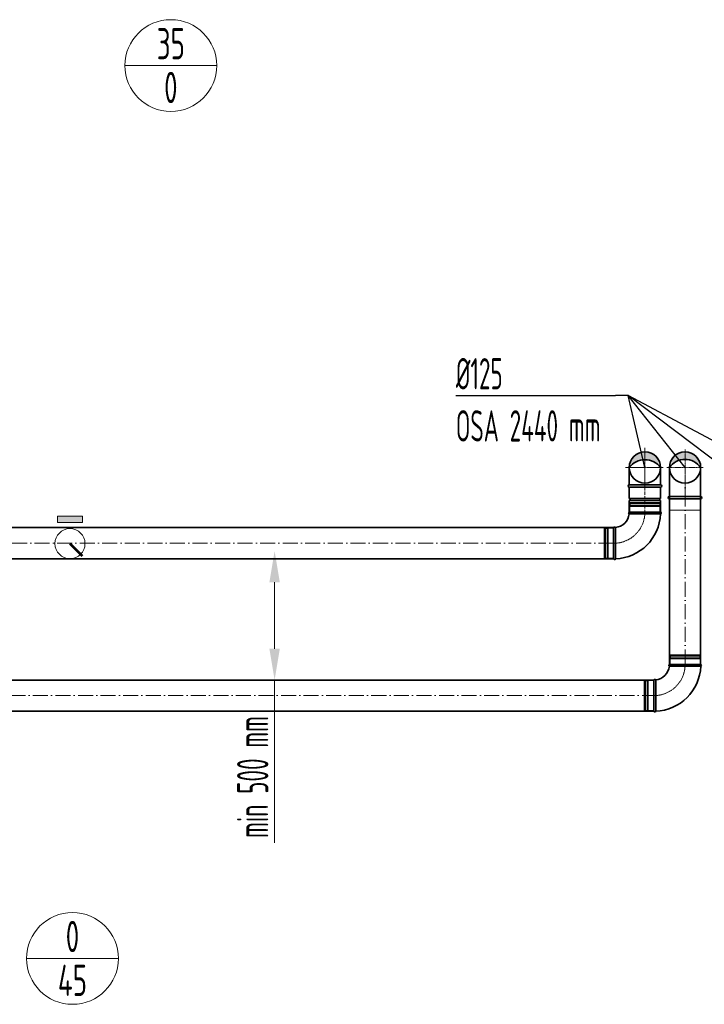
# Model space of a CAD drawing. Header units: millimetres. Extents: x 7400 to 85045, y 24168 to 123018.
# Tile 15 of 79: x 52384 to 55118, y 26367 to 30302. Entities that reach past the tile are written whole.
import ezdxf
from ezdxf.enums import TextEntityAlignment as Align

# ---------------------------------------------------------------- set-up
doc = ezdxf.new("R2010")
doc.units = ezdxf.units.MM
for name, pattern in [('ACAD_ISO02W100', [15, 12, -3]), ('ACAD_ISO10W100', [18, 12, -3, 0, -3]), ('phl_thick', [0])]:
    doc.linetypes.add(name, pattern=pattern)
for name, color, linetype, lineweight in [('UT_KOTY - DIMENZE', 7, 'Continuous', 5), ('VZT_01 SUP (PŘÍVOD) - OBRYS', 5, 'Continuous', 35), ('VZT_02 SUP (PŘÍVOD) - OSA', 5, 'ACAD_ISO10W100', 5), ('VZT_05 ETA (ODVOD) - OBRYS', 6, 'Continuous', 35), ('VZT_06 ETA (ODVOD) - OSA', 6, 'ACAD_ISO10W100', 5), ('VZT_52 POPIS - DISTRIBUCE', 7, 'Continuous', 5), ('VZT_60_KOTY - DIMENZE', 7, 'Continuous', 5), ('VZT_KOTY - DIMENZE', 7, 'Continuous', 5), ('VZT_POPIS - OBECNE', 7, 'Continuous', 5)]:
    doc.layers.add(name, color=color, linetype=linetype, lineweight=lineweight)
doc.layers.add('VZT_03 SUP (PŘÍVOD) - NETISK', color=8, linetype='ACAD_ISO02W100', lineweight=5, plot=False)
doc.layers.add('VZT_07 ETA (ODVOD) - NETISK', color=8, linetype='ACAD_ISO02W100', lineweight=5, plot=False)
doc.styles.add('EVORA_125', font='isocp.shx', dxfattribs={"width": 0.6, "height": 125})
doc.styles.add('ISOCP 2.5', font='isocp.shx', dxfattribs={"width": 0.6, "height": 2.5})
doc.styles.add('JS', font='isocp.shx', dxfattribs={"width": 0.6, "height": 125})

msp = doc.modelspace()

# ---------------------------------------------------------------- hatches: boundary and pattern name
at = {"layer": 'VZT_01 SUP (PŘÍVOD) - OBRYS'}
h = msp.add_hatch(color=256, dxfattribs=at)
h.dxf.hatch_style = 1
h.paths.add_polyline_path([(54818.2, 28512.5, -0.233094), (54880.4, 28543.5), (54880.3, 28575, 0.412533)])
h.paths.add_polyline_path([(54880.7, 28575, 0.001435), (54880.3, 28575), (54880.4, 28543.5, -0.235167), (54943.2, 28512.5, 0.414214)])
at = {"layer": 'VZT_05 ETA (ODVOD) - OBRYS'}
h = msp.add_hatch(color=256, dxfattribs=at)
h.dxf.hatch_style = 1
h.paths.add_polyline_path([(54978.2, 28512.5, -0.242708), (55040.7, 28544.8), (55040.7, 28575, 0.414214)])
h.paths.add_polyline_path([(55040.7, 28575), (55040.7, 28544.8, -0.242708), (55103.2, 28512.5, 0.414214)])
at = {"layer": 'VZT_POPIS - OBECNE'}
h = msp.add_hatch(color=256, dxfattribs=at)
h.dxf.hatch_style = 1
h.paths.add_polyline_path([(52634.6, 28318), (52534.6, 28318), (52534.6, 28293), (52634.6, 28293)])

# ---------------------------------------------------------------- linework, layer by layer
msp.add_circle((54880.7, 28512.5), 62.5)
at = {"layer": 'UT_KOTY - DIMENZE'}
for p, q in [((53401.9, 28053.7), (53401.9, 27788)), ((53401.9, 27663), (53401.9, 27012.8))]:
    msp.add_line(p, q, dxfattribs=at)
for points in [[(53381.1, 28053.7), (53422.7, 28053.7), (53401.9, 28178.7)], [(53381.1, 27788), (53422.7, 27788), (53401.9, 27663)]]:
    msp.add_solid(points, dxfattribs=at)
at = {"layer": 'VZT_01 SUP (PŘÍVOD) - OBRYS'}
for p, q in [((54943.2, 28433.5), (54818.2, 28433.5)), ((54818.2, 28433.5), (54818.2, 28388)), ((54943.2, 28433.5), (54943.2, 28388)), ((54943.2, 28388), (54818.2, 28388)), ((54943.2, 28380), (54818.2, 28380)), ((54818.2, 28380), (54818.2, 28334.5)), ((54943.2, 28380), (54943.2, 28334.5)), ((54818.2, 28334.5), (54943.2, 28334.5)), ((54943.2, 28334.5), (54818.2, 28334.5)), ((54755.7, 28147), (54755.7, 28272))]:
    msp.add_line(p, q, dxfattribs=at)
for points in [[(54818.2, 28442.5), (54818.2, 28512.5)], [(54943.2, 28442.5), (54943.2, 28512.5)], [(54943.2, 28442.5), (54818.2, 28442.5)], [(54943.2, 28433.5), (54818.2, 28433.5)], [(52258, 28272), (54755.7, 28272)], [(52258, 28147), (54755.7, 28147)]]:
    msp.add_lwpolyline(points, dxfattribs=at)
msp.add_circle((54880.7, 28512.5), 62.5, dxfattribs=at)
msp.add_circle((54880.7, 28512.5), 62.5, dxfattribs=at)
for centre, radius, start, end in [((54880.7, 28512.5), 62.5, 0, 180), ((54880.7, 28464.9), 78.6, 37.2907, 142.7093), ((54880.7, 28512.5), 62.5, 180, 0), ((54818.2, 28438), 4.5, 90, 270), ((54943.2, 28438), 4.5, 270, 90), ((54818.2, 28384), 4, 270, 90), ((54943.2, 28384), 4, 90, 270), ((54819.8, 28330.7), 4.17, 113.4678, 239.7019), ((54941.5, 28330.7), 4.17, 291.1072, 66.5322), ((54755.7, 28334.5), 62.5, 276.8302, 353.1698), ((54755.7, 28334.5), 187.5, 272.3607, 357.6393), ((54759.5, 28270.4), 4.17, 30.2981, 156.5322), ((54759.5, 28148.7), 4.17, 203.4678, 338.8928)]:
    msp.add_arc(centre, radius, start, end, dxfattribs=at)
for points, knots in [([(54817.7, 28327.1), (54817.7, 28327.1), (54819.3, 28327.1), (54825.4, 28327), (54829.9, 28327), (54841.3, 28327), (54848.1, 28326.9), (54863.1, 28326.9), (54871.2, 28326.9), (54887.5, 28326.8), (54895.7, 28326.8), (54910.9, 28326.8), (54917.8, 28326.8), (54929.6, 28326.8), (54934.3, 28326.8), (54940.9, 28326.8), (54942.7, 28326.8), (54943, 28326.8), (54943, 28326.8), (54943, 28326.8)], [0, 0, 0, 0, 24.235852, 24.235852, 48.531845, 48.531845, 73.024415, 73.024415, 97.570898, 97.570898, 122.078339, 122.078339, 146.53579, 146.53579, 170.957495, 170.957495, 195.359468, 195.359468, 197.168246, 197.168246, 197.168246, 197.168246]), ([(54763.1, 28272.5), (54763.1, 28272.5), (54763.1, 28272.4), (54763.1, 28272.1), (54763.1, 28271.8), (54763.1, 28270.7), (54763.1, 28269.9), (54763.1, 28266.8), (54763.2, 28263.6), (54763.2, 28254.7), (54763.2, 28248.5), (54763.3, 28234.4), (54763.3, 28226.6), (54763.3, 28210.4), (54763.3, 28202.2), (54763.3, 28186.3), (54763.4, 28178.8), (54763.4, 28165.6), (54763.4, 28160.1), (54763.4, 28153.1), (54763.4, 28150.9), (54763.4, 28147.9), (54763.4, 28147.2), (54763.4, 28147.2)], [197.067977, 197.067977, 197.067977, 197.067977, 201.792196, 201.792196, 209.190204, 209.190204, 218.040239, 218.040239, 237.760854, 237.760854, 262.206108, 262.206108, 286.831239, 286.831239, 311.323072, 311.323072, 335.946087, 335.946087, 360.704397, 360.704397, 377.088273, 377.088273, 394.105327, 394.105327, 394.105327, 394.105327])]:
    msp.add_open_spline(points, degree=3, knots=knots, dxfattribs=at)
at = {"layer": 'VZT_02 SUP (PŘÍVOD) - OSA', "ltscale": 5}
for points in [[(54880.7, 28590.6), (54880.7, 28434.4)], [(54802.5, 28512.5), (54958.8, 28512.5)], [(54755.7, 28209.5), (52258, 28209.5)]]:
    msp.add_lwpolyline(points, dxfattribs=at)
at = {"layer": 'VZT_02 SUP (PŘÍVOD) - OSA', "ltscale": 0.3}
for points in [[(54880.7, 28585), (54880.7, 28512.5)], [(54880.7, 28512.5), (54808.2, 28512.5)], [(54880.7, 28512.5), (54880.7, 28433.5)], [(54953.2, 28512.5), (54880.7, 28512.5)]]:
    msp.add_lwpolyline(points, dxfattribs=at)
at = {"layer": 'VZT_02 SUP (PŘÍVOD) - OSA'}
msp.add_lwpolyline([(54880.7, 28433.5), (54880.7, 28334.5)], dxfattribs=at)
at = {"layer": 'VZT_02 SUP (PŘÍVOD) - OSA', "ltscale": 0.3}
msp.add_lwpolyline([(54880.7, 28334.5), (54880.7, 28334.5, -0.414214), (54755.7, 28209.5), (54755.7, 28209.5)], format="xyb", dxfattribs=at)
at = {"layer": 'VZT_03 SUP (PŘÍVOD) - NETISK', "ltscale": 0.4}
for p, q in [((54819.7, 28368), (54941.7, 28368)), ((54819.7, 28367.5), (54819.7, 28368)), ((54819.7, 28367.5), (54941.7, 28367.5)), ((54819.7, 28360.5), (54941.7, 28360.5)), ((54819.7, 28360), (54819.7, 28360.5)), ((54819.7, 28360), (54941.7, 28360)), ((54820.7, 28372.5), (54940.7, 28372.5)), ((54820.7, 28368.5), (54820.7, 28372.5)), ((54820.7, 28368.5), (54940.7, 28368.5)), ((54820.7, 28356.5), (54940.7, 28356.5)), ((54820.7, 28334.5), (54820.7, 28356.5)), ((54821.7, 28368), (54821.7, 28368.5)), ((54821.7, 28360.5), (54821.7, 28367.5)), ((54821.7, 28356.5), (54821.7, 28360)), ((54939.7, 28368), (54939.7, 28368.5)), ((54939.7, 28360.5), (54939.7, 28367.5)), ((54939.7, 28356.5), (54939.7, 28360)), ((54940.7, 28368.5), (54940.7, 28372.5)), ((54940.7, 28334.5), (54940.7, 28356.5)), ((54941.7, 28367.5), (54941.7, 28368)), ((54941.7, 28360), (54941.7, 28360.5)), ((54717.7, 28149.5), (54717.7, 28269.5)), ((54721.7, 28269.5), (54717.7, 28269.5)), ((54721.7, 28149.5), (54721.7, 28269.5)), ((54722.2, 28268.5), (54721.7, 28268.5)), ((54722.2, 28148.5), (54722.2, 28270.5)), ((54722.7, 28270.5), (54722.2, 28270.5)), ((54722.7, 28148.5), (54722.7, 28270.5)), ((54729.7, 28268.5), (54722.7, 28268.5)), ((54729.7, 28148.5), (54729.7, 28270.5)), ((54730.2, 28270.5), (54729.7, 28270.5)), ((54730.2, 28148.5), (54730.2, 28270.5)), ((54733.7, 28268.5), (54730.2, 28268.5)), ((54733.7, 28149.5), (54733.7, 28269.5)), ((54755.7, 28269.5), (54733.7, 28269.5)), ((54721.7, 28149.5), (54717.7, 28149.5)), ((54722.2, 28150.5), (54721.7, 28150.5)), ((54722.7, 28148.5), (54722.2, 28148.5)), ((54729.7, 28150.5), (54722.7, 28150.5)), ((54730.2, 28148.5), (54729.7, 28148.5)), ((54733.7, 28150.5), (54730.2, 28150.5)), ((54755.7, 28149.5), (54733.7, 28149.5))]:
    msp.add_line(p, q, dxfattribs=at)
msp.add_lwpolyline([(54943.2, 28433.5), (54943.2, 28388.5), (54818.2, 28388.5), (54818.2, 28433.5)], dxfattribs=at)
at = {"layer": 'VZT_05 ETA (ODVOD) - OBRYS'}
for p, q in [((54978.7, 27725.6), (55103.7, 27725.6)), ((54916.2, 27538.1), (54916.2, 27663.1))]:
    msp.add_line(p, q, dxfattribs=at)
for points in [[(54978.2, 28396.5), (54978.2, 28512.5)], [(55103.2, 28396.5), (55103.2, 28512.5)], [(54978.2, 28480.6), (54978.2, 27725.6)], [(55103.2, 28480.6), (55103.2, 27725.6)], [(54978.2, 28396.5), (55103.2, 28396.5)], [(54978.2, 28387.5), (55103.2, 28387.5)]]:
    msp.add_lwpolyline(points, dxfattribs=at)
at = {"layer": 'VZT_05 ETA (ODVOD) - OBRYS', "elevation": 0}
for points in [[(54916.2, 27663), (52166.2, 27663)], [(54916.2, 27538), (52166.2, 27538)]]:
    msp.add_lwpolyline(points, dxfattribs=at)
at = {"layer": 'VZT_05 ETA (ODVOD) - OBRYS'}
msp.add_circle((55040.7, 28512.5), 62.5, dxfattribs=at)
for centre, radius, start, end in [((55040.7, 28468), 76.7, 35.4307, 144.5693), ((54978.2, 28392), 4.5, 90, 270), ((55103.2, 28392), 4.5, 270, 90), ((54916.2, 27725.6), 62.5, 276.8302, 353.1698), ((54916.2, 27725.6), 187.5, 272.3607, 357.6393), ((54980.4, 27721.8), 4.17, 113.4678, 239.7019), ((55102.1, 27721.8), 4.17, 291.1072, 66.5322), ((54920.1, 27661.5), 4.17, 30.2981, 156.5322), ((54920.1, 27539.8), 4.17, 203.4678, 338.8928)]:
    msp.add_arc(centre, radius, start, end, dxfattribs=at)
for points, knots in [([(54978.3, 27718.2), (54978.3, 27718.2), (54979.9, 27718.2), (54986, 27718.1), (54990.5, 27718.1), (55001.9, 27718.1), (55008.7, 27718), (55023.7, 27718), (55031.8, 27718), (55048.1, 27718), (55056.2, 27717.9), (55071.4, 27717.9), (55078.4, 27717.9), (55090.1, 27717.9), (55094.9, 27717.9), (55101.5, 27717.9), (55103.3, 27717.9), (55103.6, 27717.9), (55103.6, 27717.9), (55103.6, 27717.9)], [0, 0, 0, 0, 24.235852, 24.235852, 48.531845, 48.531845, 73.024415, 73.024415, 97.570898, 97.570898, 122.078339, 122.078339, 146.53579, 146.53579, 170.957495, 170.957495, 195.359468, 195.359468, 197.168246, 197.168246, 197.168246, 197.168246]), ([(54923.7, 27663.6), (54923.7, 27663.6), (54923.7, 27663.5), (54923.7, 27663.2), (54923.7, 27662.9), (54923.7, 27661.8), (54923.7, 27661), (54923.7, 27657.9), (54923.7, 27654.7), (54923.8, 27645.8), (54923.8, 27639.6), (54923.8, 27625.5), (54923.9, 27617.7), (54923.9, 27601.5), (54923.9, 27593.3), (54923.9, 27577.4), (54923.9, 27569.9), (54923.9, 27556.7), (54923.9, 27551.2), (54923.9, 27544.2), (54923.9, 27542), (54924, 27539.1), (54924, 27538.3), (54924, 27538.3)], [197.067977, 197.067977, 197.067977, 197.067977, 201.792196, 201.792196, 209.190204, 209.190204, 218.040239, 218.040239, 237.760854, 237.760854, 262.206108, 262.206108, 286.831239, 286.831239, 311.323072, 311.323072, 335.946087, 335.946087, 360.704397, 360.704397, 377.088273, 377.088273, 394.105327, 394.105327, 394.105327, 394.105327])]:
    msp.add_open_spline(points, degree=3, knots=knots, dxfattribs=at)
at = {"layer": 'VZT_06 ETA (ODVOD) - OSA', "ltscale": 0.3}
for points in [[(55040.7, 28585), (55040.7, 28512.5)], [(54968.2, 28512.5), (55040.7, 28512.5)], [(55040.7, 28512.5), (55040.7, 28387.5)], [(55040.7, 28512.5), (55113.2, 28512.5)]]:
    msp.add_lwpolyline(points, dxfattribs=at)
at = {"layer": 'VZT_06 ETA (ODVOD) - OSA', "ltscale": 5}
msp.add_lwpolyline([(55040.7, 27725.6), (55040.7, 28480.6)], dxfattribs=at)
at = {"layer": 'VZT_06 ETA (ODVOD) - OSA', "ltscale": 0.3}
msp.add_lwpolyline([(55041.2, 27725.6), (55041.2, 27725.6, -0.414214), (54916.2, 27600.6), (54916.2, 27600.6)], format="xyb", dxfattribs=at)
at = {"layer": 'VZT_06 ETA (ODVOD) - OSA', "ltscale": 5, "elevation": 0}
msp.add_lwpolyline([(52166.2, 27600.5), (54916.2, 27600.5)], dxfattribs=at)
at = {"layer": 'VZT_07 ETA (ODVOD) - NETISK', "ltscale": 0.4}
for p, q in [((54980.2, 27759.1), (55102.2, 27759.1)), ((54980.2, 27758.6), (54980.2, 27759.1)), ((54980.2, 27758.6), (55102.2, 27758.6)), ((54980.2, 27751.6), (55102.2, 27751.6)), ((54980.2, 27751.1), (54980.2, 27751.6)), ((54980.2, 27751.1), (55102.2, 27751.1)), ((54981.2, 27763.6), (55101.2, 27763.6)), ((54981.2, 27759.6), (54981.2, 27763.6)), ((54981.2, 27759.6), (55101.2, 27759.6)), ((54981.2, 27747.6), (55101.2, 27747.6)), ((54981.2, 27725.6), (54981.2, 27747.6)), ((54982.2, 27759.1), (54982.2, 27759.6)), ((54982.2, 27751.6), (54982.2, 27758.6)), ((54982.2, 27747.6), (54982.2, 27751.1)), ((55100.2, 27759.1), (55100.2, 27759.6)), ((55100.2, 27751.6), (55100.2, 27758.6)), ((55100.2, 27747.6), (55100.2, 27751.1)), ((55101.2, 27759.6), (55101.2, 27763.6)), ((55101.2, 27725.6), (55101.2, 27747.6)), ((55102.2, 27758.6), (55102.2, 27759.1)), ((55102.2, 27751.1), (55102.2, 27751.6)), ((54878.2, 27540.6), (54878.2, 27660.6)), ((54882.2, 27660.6), (54878.2, 27660.6)), ((54882.2, 27540.6), (54882.2, 27660.6)), ((54882.7, 27659.6), (54882.2, 27659.6)), ((54882.7, 27539.6), (54882.7, 27661.6)), ((54883.2, 27661.6), (54882.7, 27661.6)), ((54883.2, 27539.6), (54883.2, 27661.6)), ((54890.2, 27659.6), (54883.2, 27659.6)), ((54890.2, 27539.6), (54890.2, 27661.6)), ((54890.7, 27661.6), (54890.2, 27661.6)), ((54890.7, 27539.6), (54890.7, 27661.6)), ((54894.2, 27659.6), (54890.7, 27659.6)), ((54894.2, 27540.6), (54894.2, 27660.6)), ((54916.2, 27660.6), (54894.2, 27660.6)), ((54882.2, 27540.6), (54878.2, 27540.6)), ((54882.7, 27541.6), (54882.2, 27541.6)), ((54883.2, 27539.6), (54882.7, 27539.6)), ((54890.2, 27541.6), (54883.2, 27541.6)), ((54890.7, 27539.6), (54890.2, 27539.6)), ((54894.2, 27541.6), (54890.7, 27541.6)), ((54916.2, 27540.6), (54894.2, 27540.6))]:
    msp.add_line(p, q, dxfattribs=at)
msp.add_lwpolyline([(54978.2, 28387.5), (54978.2, 28342.5), (55103.2, 28342.5), (55103.2, 28387.5)], dxfattribs=at)
at = {"layer": 'VZT_52 POPIS - DISTRIBUCE'}
for p, q in [((52804.1, 30118.8), (53170.8, 30118.8)), ((52411.2, 26550.3), (52777.9, 26550.3))]:
    msp.add_line(p, q, dxfattribs=at)
for centre in [(52987.4, 30118.8), (52594.6, 26550.3)]:
    msp.add_circle(centre, 183.4, dxfattribs=at)
at = {"layer": 'VZT_60_KOTY - DIMENZE', "linetype": 'ByBlock', "lineweight": -2}
msp.add_line((54813.4, 28799.6), (54763.4, 28799.6), dxfattribs=at)
for points in [[(54125.7, 28799.6), (54763.4, 28799.6)], [(55040.7, 28512.5), (54813.4, 28799.6)], [(55194.8, 28512.5), (54813.4, 28799.6)], [(55354.8, 28512.5), (54813.4, 28799.6)], [(54813.4, 28799.6), (54813.4, 28799.6)], [(54880.7, 28512.5), (54813.4, 28799.6)]]:
    msp.add_lwpolyline(points, dxfattribs=at)
at = {"layer": 'VZT_KOTY - DIMENZE', "const_width": 10}
msp.add_lwpolyline([(52584.6, 28208), (52634.1, 28158.5)], dxfattribs=at)
at = {"layer": 'VZT_POPIS - OBECNE'}
msp.add_lwpolyline([(52534.6, 28318), (52534.6, 28293), (52634.6, 28293), (52634.6, 28318)], close=True, dxfattribs=at)
msp.add_circle((52584.6, 28208), 60, dxfattribs=at)

# ---------------------------------------------------------------- texts
at = {"layer": 'UT_KOTY - DIMENZE', "insert": (53314.4, 27275.4), "char_height": 125, "attachment_point": 5, "rotation": 90, "style": 'ISOCP 2.5'}
msp.add_mtext('min 500 mm', dxfattribs=at)
at = {"layer": 'VZT_52 POPIS - DISTRIBUCE', "ltscale": 50, "style": 'JS', "width": 0.7}
for s, p in [('35', (52987.4, 30206.3)), ('0', (52987.4, 30031.3)), ('0', (52594.6, 26637.8)), ('45', (52594.6, 26462.8))]:
    msp.add_text(s, height=125, dxfattribs=at).set_placement(p, align=Align.MIDDLE_CENTER)
at = {"layer": 'VZT_60_KOTY - DIMENZE', "linetype": 'phl_thick', "insert": (54125.7, 28949.6), "char_height": 125, "attachment_point": 1, "style": 'EVORA_125'}
msp.add_mtext('%%C125\\POSA 2440 mm', dxfattribs=at)

doc.saveas('drawing.dxf')
